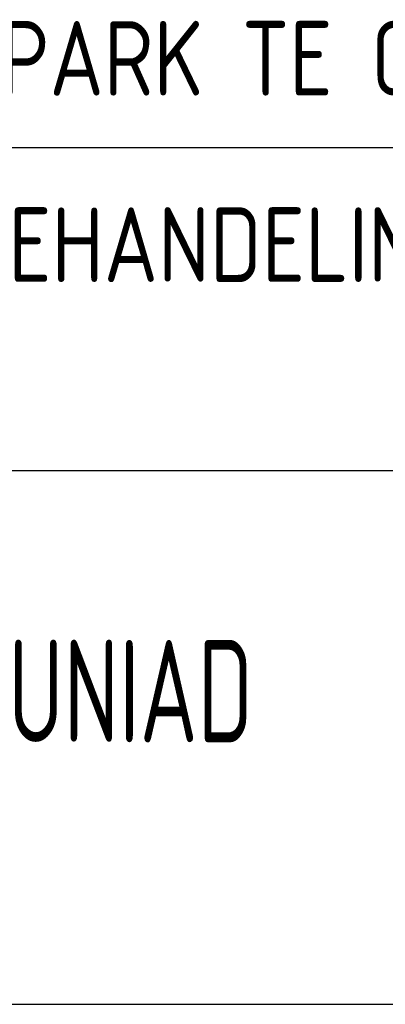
# Model space of a CAD drawing. Extents: x -238421 to 258165, y -34825 to 126331.
# Tile 216 of 239: x 126273 to 127131, y 1829 to 4140. Entities that reach past the tile are written whole.
import ezdxf

# ---------------------------------------------------------------- set-up
doc = ezdxf.new("R2010")
doc.units = 0
doc.header["$LTSCALE"] = 50
doc.layers.add('KADER', color=7, linetype='CONTINUOUS')
doc.styles.add('ISO', font='iso', dxfattribs={"width": 0.7})
doc.styles.add('ISO35', font='ISO', dxfattribs={"width": 0.9, "height": 175})

# ---------------------------------------------------------------- blocks, each defined once
blk = doc.blocks.new('KADERA0')
at = {"layer": 'KADER', "color": 4}
blk.add_line((25, 10), (1179, 10), dxfattribs=at)
blk = doc.blocks.new('SNARF')
at = {"layer": 'KADER', "color": 3, "style": 'ISO', "width": 0.7}
blk.add_text('VERHAAR-UNIAD', height=480, dxfattribs=at).set_placement((-9356.7, 1226.3))

msp = doc.modelspace()

# ---------------------------------------------------------------- linework, layer by layer
at = {"layer": 'KADER', "color": 4}
for p, q in [((124447.89332, 3839.93526), (132681.03896, 3839.93526)), ((124435.0599, 3081.75819), (129934.18246, 3081.75819))]:
    msp.add_line(p, q, dxfattribs=at)

# ---------------------------------------------------------------- block references
at = {"layer": 'KADER', "color": 2, "linetype": 'Continuous', "xscale": 50, "yscale": 50, "zscale": 50}
msp.add_blockref('KADERA0', (73736.98453, 1328.85084), dxfattribs=at)
at = {"layer": 'KADER', "linetype": 'Continuous', "xscale": 0.5, "yscale": 0.5, "zscale": 0.5}
msp.add_blockref('SNARF', (129926.24242, 1830.76024), dxfattribs=at)

# ---------------------------------------------------------------- texts
at = {"layer": 'KADER', "color": 3, "linetype": 'Continuous', "style": 'ISO35', "width": 0.9}
for s, p in [('MARTINI TRADE PARK TE GRONINGEN', (124760.9989, 3961.41875)), ('C.V.- en LUCHTBEHANDELINGS-INSTALLATIE', (124772.87302, 3524.03609))]:
    msp.add_text(s, height=175, dxfattribs=at).set_placement(p)

doc.saveas('drawing.dxf')
